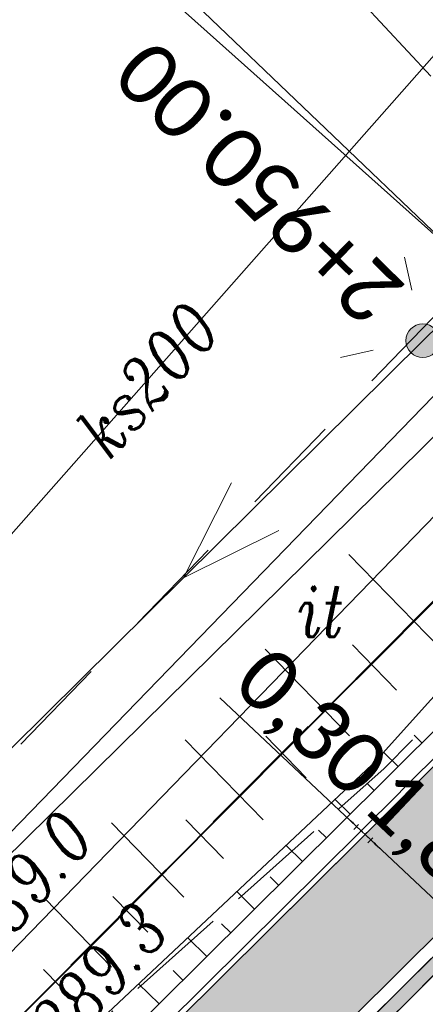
# Model space of a CAD drawing. Header units: metres. Extents: x -1 to 7476305, y 0 to 5497191.
# Tile 16 of 115: x 7474955 to 7474961, y 5496698 to 5496712. Entities that reach past the tile are written whole.
import ezdxf
from ezdxf.enums import TextEntityAlignment as Align

# ---------------------------------------------------------------- set-up
doc = ezdxf.new("R2010")
doc.units = ezdxf.units.M
for name, pattern in [('420-500', [1.5, 1, -0.5]), ('EGBO02-500', [2.5, 1.5, -1]), ('KTJZ01-500', [2, 1.5, -0.5])]:
    doc.linetypes.add(name, pattern=pattern)
for name, color, linetype, lineweight, true_color in [('BUBZ01_1', 7, 'Continuous', 5, 0x0a0909), ('EGBD03', 7, 'Continuous', 5, 0x0a0909), ('EGBO02', 7, 'Continuous', 5, 0x0a0909), ('KTJZ01', 7, 'Continuous', 5, 0x0a0909), ('KTOK05_01', 7, 'Continuous', 5, 0x0a0909), ('OBOP05_02', 7, 'Continuous', 5, 0x0a0909), ('RTPW01', 7, 'Continuous', 5, 0x0a0909), ('suepnn', 7, 'Continuous', 5, 0x0a0909), ('SUPK_01', 7, 'Continuous', 5, 0x0a0909), ('SUSM01', 7, 'Continuous', 5, 0x0a0909), ('SUSM04_01_E', 7, 'Continuous', 5, 0x0a0909)]:
    doc.layers.add(name, color=color, linetype=linetype, lineweight=lineweight, true_color=true_color)
for name, color, linetype in [('C-DROGI-KORYTARZE', 7, 'Continuous'), ('C-DROGI-PRZEKROJE', 7, 'Continuous'), ('C-SIECI-STRUKTURY-ETYKIETY', 154, 'Continuous'), ('D_ naprawakonstrukcji', 7, 'Continuous'), ('D_Granice pasa drogowego', 30, '420-500'), ('D_Linia charakterystyczna', 10, 'Continuous'), ('D_Skarpa przy palisadach', 7, 'Continuous'), ('D_wymiary', 7, 'Continuous')]:
    doc.layers.add(name, color=color, linetype=linetype)
doc.layers.add('S-1_proj_obrzeze', color=11, linetype='Continuous', lineweight=30)
doc.layers.add('S-5_opis_poprzeczka', color=7, linetype='Continuous', lineweight=25)
doc.styles.add('! rom po 1.8mm', font='calibri.ttf', dxfattribs={"height": 0.9})
doc.styles.add('KAMIL', font='calibri.ttf', dxfattribs={"height": 0.75})
doc.styles.add('romans_pochyl', font='calibri.ttf', dxfattribs={"height": 0.75})
doc.styles.add('Style-ITALIC_1250', font='ITALIC_1250.shx')
doc.linetypes.add('KTOK05_01-500', pattern='A,3.75,[13,dgnlstyle-rozp_2015.shx,S=0.002778,R=0,X=0,Y=0],3.75', length=7.5)
doc.dimstyles.new('! 500', dxfattribs={"dimscale": 5, "dimtxt": 0.9, "dimasz": 0.18, "dimexe": 0.08, "dimexo": 0.04, "dimgap": 0.07, "dimtad": 1, "dimzin": 1, "dimtxsty": '! rom po 1.8mm', "dimcen": 0.09, "dimclrd": 256, "dimclre": 256, "dimclrt": 256, "dimazin": 1, "dimtfac": 1, "dimtix": 1, "dimtmove": 1, "dimatfit": 1, "dimfxl": 0.2, "dimlwd": -1, "dimlwe": -1, "dimarcsym": 0})

# ---------------------------------------------------------------- blocks, each defined once
blk = doc.blocks.new('*D96')
at = {"layer": 'D_wymiary', "transparency": 16777216}
for p, q in [((7474957.801, 5496702.239), (7474959.83, 5496700.328)), ((7474959.765, 5496700.39), (7474959.699, 5496700.451)), ((7474959.787, 5496700.281), (7474959.858, 5496700.357)), ((7474959.83, 5496700.328), (7474960.042, 5496700.129)), ((7474959.83, 5496700.328), (7474960.042, 5496700.129)), ((7474959.998, 5496700.083), (7474960.069, 5496700.158)), ((7474960.107, 5496700.067), (7474960.173, 5496700.006))]:
    blk.add_line(p, q, dxfattribs=at)
at = {"layer": 'D_wymiary', "lineweight": 30, "transparency": 16777216}
for points in [[(7474959.775, 5496700.401), (7474959.755, 5496700.379), (7474959.83, 5496700.328)], [(7474960.117, 5496700.078), (7474960.097, 5496700.056), (7474960.042, 5496700.129)]]:
    blk.add_solid(points, dxfattribs=at)
at = {"layer": 'Defpoints', "color": 0, "lineweight": 30, "transparency": 16777216}
for p in [(7474959.773, 5496700.267, 289.618), (7474960.042, 5496700.129), (7474959.984, 5496700.068, 289.632)]:
    blk.add_point(p, dxfattribs=at)
at = {"layer": 'D_wymiary', "lineweight": 30, "transparency": 16777216, "insert": (7474959.108, 5496701.818), "char_height": 0.9, "attachment_point": 5, "rotation": 316.7141, "style": '! rom po 1.8mm'}
blk.add_mtext('0,30', dxfattribs=at)
blk = doc.blocks.new('*D97')
at = {"layer": 'D_wymiary', "transparency": 16777216}
for p, q in [((7474959.888, 5496700.272), (7474959.823, 5496700.334)), ((7474959.92, 5496700.175), (7474959.981, 5496700.24)), ((7474959.954, 5496700.21), (7474961.267, 5496698.974)), ((7474961.266, 5496698.973), (7474961.239, 5496698.945)), ((7474961.332, 5496698.912), (7474961.398, 5496698.85))]:
    blk.add_line(p, q, dxfattribs=at)
at = {"layer": 'D_wymiary', "lineweight": 30, "transparency": 16777216}
for points in [[(7474959.899, 5496700.283), (7474959.878, 5496700.261), (7474959.954, 5496700.21)], [(7474961.343, 5496698.923), (7474961.322, 5496698.901), (7474961.267, 5496698.974)]]:
    blk.add_solid(points, dxfattribs=at)
at = {"layer": 'Defpoints', "color": 0, "lineweight": 30, "transparency": 16777216}
for p in [(7474959.907, 5496700.16, 289.633), (7474961.267, 5496698.974), (7474961.28, 5496698.988, 289.597)]:
    blk.add_point(p, dxfattribs=at)
at = {"layer": 'D_wymiary', "lineweight": 30, "transparency": 16777216, "insert": (7474961.015, 5496700.022), "char_height": 0.9, "attachment_point": 5, "rotation": 316.7141, "style": '! rom po 1.8mm'}
blk.add_mtext('1,80', dxfattribs=at)
blk = doc.blocks.new('*D106')
at = {"layer": 'D_Skarpa przy palisadach', "transparency": 16777216}
for p, q in [((7474959.174, 5496748.958), (7474914.873, 5496704.329)), ((7474983.836, 5496724.604), (7474959.209, 5496749.05)), ((7474939.408, 5496679.847), (7474914.781, 5496704.293))]:
    blk.add_line(p, q, dxfattribs=at)
at = {"layer": 'D_Skarpa przy palisadach', "lineweight": 30, "transparency": 16777216}
for points in [[(7474959.163, 5496748.969), (7474959.185, 5496748.947), (7474959.237, 5496749.022)], [(7474914.862, 5496704.339), (7474914.884, 5496704.318), (7474914.81, 5496704.265)]]:
    blk.add_solid(points, dxfattribs=at)
at = {"layer": 'Defpoints', "color": 0, "lineweight": 30, "transparency": 16777216}
for p in [(7474983.85, 5496724.59), (7474914.81, 5496704.265), (7474939.423, 5496679.833)]:
    blk.add_point(p, dxfattribs=at)
at = {"layer": 'D_Skarpa przy palisadach', "lineweight": 30, "transparency": 16777216, "insert": (7474936.028, 5496727.632), "char_height": 0.9, "attachment_point": 5, "rotation": 45.2116, "style": '! rom po 1.8mm'}
blk.add_mtext('Miejsce do wymijania sie osób ze szczególnymi potrzebami\\Pdł. 63,06m', dxfattribs=at)
blk = doc.blocks.new('510')
at = {"layer": 'SUSM04_01_E', "linetype": 'Continuous', "lineweight": 13, "true_color": 0x7a7a7a}
h = blk.add_hatch(color=8, dxfattribs=at)
edge = h.paths.add_edge_path()
edge.add_arc((0, 0), 0.25, 0, 360)
at = {"layer": 'SUSM04_01_E', "color": 18, "linetype": 'Continuous', "lineweight": 13, "true_color": 0x0a0909}
blk.add_circle((0, 0), 0.25, dxfattribs=at)
blk = doc.blocks.new('SUSM01')
at = {"layer": 'SUSM01', "color": 18, "linetype": 'Continuous', "lineweight": 13, "true_color": 0x0a0909}
for p, q in [((-0.543, 0.545), (-0.897, 0.899)), ((0.517, 0.545), (0.871, 0.899)), ((-0.897, -0.869), (-0.543, -0.515)), ((0.871, -0.869), (0.517, -0.515))]:
    blk.add_line(p, q, dxfattribs=at)
blk = doc.blocks.new('MDCP_klauzula')
at = {"layer": 'BUBZ01_1', "color": 252, "linetype": 'Continuous', "lineweight": 18}
for p, q in [((7474959.712, 5496704.365), (7474961.063, 5496702.977)), ((7474958.473, 5496702.961), (7474959.725, 5496701.675)), ((7474959.769, 5496703.022), (7474960.421, 5496702.352)), ((7474957.284, 5496701.614), (7474958.441, 5496700.425)), ((7474958.481, 5496701.669), (7474959.083, 5496701.05)), ((7474957.295, 5496700.424), (7474957.852, 5496699.852)), ((7474956.193, 5496700.379), (7474957.263, 5496699.279)), ((7474955.202, 5496699.256), (7474956.193, 5496698.238)), ((7474956.213, 5496699.288), (7474956.728, 5496698.758)), ((7474955.182, 5496698.206), (7474955.658, 5496697.717))]:
    blk.add_line(p, q, dxfattribs=at)
at = {"layer": 'EGBD03', "color": 96, "linetype": 'Continuous', "lineweight": 30}
blk.add_line((7474962.536, 5496707.652), (7474941.699, 5496727.621), dxfattribs=at)
at = {"layer": 'EGBD03', "color": 96, "linetype": 'Continuous', "lineweight": 30, "flags": 128}
for points in [[(7474993.36, 5496735.227), (7474973.585, 5496716.354), (7474940.056, 5496682.642), (7474905.9, 5496652.407), (7474901.86, 5496653.48)], [(7474901.86, 5496653.48), (7474904.993, 5496655.483), (7474942.021, 5496687.069), (7474947.656, 5496692.988), (7474962.536, 5496707.652), (7474977.8, 5496722.29)]]:
    blk.add_lwpolyline(points, dxfattribs=at)
at = {"layer": 'EGBO02', "color": 252, "linetype": 'EGBO02-500', "lineweight": 18, "flags": 128}
blk.add_lwpolyline([(7474912.596, 5496658.952), (7474940.276, 5496686.459), (7474968.571, 5496715.765), (7474999.422, 5496746.255), (7475028.237, 5496772.674), (7475043.438, 5496787.327), (7475072.159, 5496810.289), (7475094.114, 5496826.623), (7475118.388, 5496845.324), (7475126.952, 5496853.278), (7475138.024, 5496865.445)], dxfattribs=at)
at = {"layer": 'KTJZ01', "color": 252, "linetype": 'KTJZ01-500', "lineweight": 18, "flags": 128}
for points in [[(7474940.948, 5496678.227), (7474942.744, 5496679.768), (7474947.468, 5496684.472), (7474951.738, 5496688.783), (7474958.027, 5496695.193), (7474962.097, 5496699.235), (7474965.673, 5496702.794), (7474969.754, 5496707.034), (7474981.843, 5496719.552), (7474986.871, 5496724.456), (7474990.284, 5496728.016), (7474993.046, 5496730.57), (7474995.803, 5496733.399), (7474999.755, 5496737.308), (7475005.043, 5496742.399), (7475009.082, 5496746.263), (7475016.386, 5496752.922), (7475018.661, 5496754.834), (7475020.089, 5496756.127), (7475022.831, 5496758.571), (7475025.815, 5496761.182), (7475031.927, 5496766.616), (7475037.923, 5496771.877), (7475045.276, 5496778.075), (7475048.776, 5496780.871), (7475053.275, 5496784.409), (7475057.865, 5496787.982), (7475065.68, 5496793.821), (7475071.675, 5496798.251), (7475080.197, 5496804.617), (7475085.951, 5496808.863), (7475092.068, 5496813.415), (7475094.463, 5496815.318), (7475099.029, 5496818.877), (7475104.515, 5496823.229), (7475105.014, 5496823.868), (7475110.261, 5496828.106), (7475116.671, 5496833.487), (7475121.299, 5496837.758), (7475127.388, 5496843.57), (7475133.626, 5496849.85), (7475138.23, 5496854.845), (7475143.855, 5496861.074), (7475148.205, 5496866.026), (7475154.747, 5496873.863), (7475160.368, 5496880.935), (7475164.02, 5496885.897), (7475167.465, 5496890.774), (7475169.395, 5496893.556), (7475177.645, 5496905.781), (7475183.716, 5496915.79), (7475187.356, 5496922.37), (7475191.312, 5496929.431), (7475194.505, 5496935.684), (7475198.366, 5496943.242), (7475201.584, 5496949.716), (7475204.91, 5496956.567), (7475209.898, 5496967.043), (7475214.268, 5496976.102), (7475219.085, 5496986.161), (7475221.068, 5496990.37), (7475223.563, 5496995.716), (7475227.167, 5497003.081), (7475229.52, 5497008.043), (7475233.202, 5497015.17), (7475236.644, 5497022.005), (7475242.538, 5497033.041), (7475245.538, 5497037.898), (7475247.914, 5497042.007), (7475248.707, 5497043.191), (7475252.159, 5497048.588), (7475253.518, 5497050.557), (7475256.496, 5497054.779), (7475262.407, 5497062.145), (7475264.477, 5497064.71), (7475272.511, 5497072.714), (7475276.959, 5497077.087), (7475283.019, 5497082.422), (7475288.616, 5497087.275), (7475294.096, 5497092.097)], [(7474955.092, 5496696.589), (7474960.236, 5496701.187), (7474965.162, 5496706.139), (7474968.597, 5496707.816)]]:
    blk.add_lwpolyline(points, dxfattribs=at)
blk.add_lwpolyline([(7474957.672, 5496717.875), (7474967.643, 5496708.34), (7474968.597, 5496707.816), (7474965.162, 5496706.139), (7474965.536, 5496706.501), (7474956.248, 5496716.508), (7474957.672, 5496717.875)], close=True, dxfattribs=at)
at = {"layer": 'KTOK05_01', "color": 252, "linetype": 'KTOK05_01-500', "lineweight": 18, "flags": 128}
blk.add_lwpolyline([(7474950.917, 5496699.364), (7474953.11, 5496698.608), (7474962.225, 5496708.009), (7474953.966, 5496715.382)], dxfattribs=at)
at = {"layer": 'OBOP05_02', "color": 252, "linetype": 'Continuous', "lineweight": 18}
blk.add_line((7474963.516, 5496707.547), (7474954.431, 5496698.188), dxfattribs=at)
at = {"layer": 'suepnn', "color": 1, "linetype": 'Continuous', "lineweight": 13, "true_color": 0xfa0000, "flags": 128}
for points in [[(7474928.265, 5496675.305), (7474960.812, 5496707.539), (7474991.547, 5496737.68)], [(7474958.677, 5496704.721), (7474957.259, 5496704.021), (7474957.973, 5496705.431)]]:
    blk.add_lwpolyline(points, dxfattribs=at)
at = {"layer": 'SUPK_01', "color": 36, "linetype": 'Continuous', "lineweight": 13, "true_color": 0x803300, "flags": 128}
blk.add_lwpolyline([(7474983.923, 5496737.877), (7474963.846, 5496715.031), (7474951.574, 5496701.122)], dxfattribs=at)
at = {"layer": 'SUSM01', "color": 252, "linetype": 'Continuous', "lineweight": 18, "rotation": 327.4534112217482}
blk.add_blockref('SUSM01', (7474960.812, 5496707.539), dxfattribs=at)
at = {"layer": 'SUSM04_01_E', "color": 252, "linetype": 'Continuous', "lineweight": 18}
blk.add_blockref('510', (7474960.812, 5496707.539), dxfattribs=at)
at = {"layer": 'OBOP05_02', "color": 252, "linetype": 'Continuous', "lineweight": 18, "style": 'Style-ITALIC_1250', "width": 0.8}
blk.add_text('it', height=0.75, dxfattribs=at).set_placement((7474958.96, 5496703.145))
at = {"layer": 'RTPW01', "color": 252, "linetype": 'Continuous', "lineweight": 18, "style": 'Style-ITALIC_1250', "width": 0.8}
for s, p in [('289.0', (7474954.369, 5496698.301)), ('289.3', (7474955.475, 5496696.938))]:
    blk.add_text(s, height=0.75, rotation=48.569, dxfattribs=at).set_placement(p)
at = {"layer": 'SUPK_01', "color": 36, "linetype": 'Continuous', "lineweight": 13, "true_color": 0x803300, "style": 'Style-ITALIC_1250', "width": 0.8}
blk.add_text('ks200', height=0.75, rotation=48.579, dxfattribs=at).set_placement((7474956.73, 5496706.966), align=Align.MIDDLE_CENTER)

msp = doc.modelspace()

# ---------------------------------------------------------------- linework, layer by layer
at = {"layer": 'D_ naprawakonstrukcji', "color": 18, "lineweight": 30, "true_color": 0x000000, "flags": 128}
msp.add_lwpolyline([(7475032.26, 5496770.67), (7475010.572, 5496750.962), (7475002.025, 5496743.148), (7474993.311, 5496735.182), (7474991.33, 5496733.29), (7474987.11, 5496729.262), (7474981.728, 5496724.125), (7474978.688, 5496721.224), (7474975.041, 5496717.744), (7474967.615, 5496710.352), (7474955.357, 5496698.026), (7474948.808, 5496691.442), (7474943.173, 5496685.776), (7474941.426, 5496684.019), (7474940.056, 5496682.642), (7474939.655, 5496682.287), (7474931.483, 5496675.053)], dxfattribs=at)
at = {"layer": 'D_Granice pasa drogowego', "lineweight": 50, "ltscale": 2, "flags": 128}
msp.add_lwpolyline([(7474871.194, 5496602.021), (7474875.844, 5496605.985), (7474886.51, 5496614.328), (7474893.187, 5496619.551), (7474906.364, 5496629.859), (7474908.002, 5496630.38), (7474914.804, 5496638.74), (7474928.905, 5496651.777), (7474946.406, 5496669.552), (7474957.321, 5496680.639), (7474994.148, 5496718.045), (7475014.642, 5496738.841), (7475028.014, 5496750.844), (7475033.755, 5496755.998), (7475037.841, 5496759.479), (7475046.672, 5496767.002), (7475050.423, 5496770.198), (7475056.626, 5496775.2), (7475065.197, 5496781.478), (7475069.506, 5496784.668), (7475083.953, 5496795.64), (7475091.313, 5496801.229), (7475097.69, 5496806.073), (7475103.398, 5496810.407), (7475110.576, 5496816.081), (7475114.68, 5496819.326), (7475120.064, 5496824.042), (7475130.991, 5496833.37), (7475144.36, 5496846.35), (7475159.914, 5496864.742), (7475165.321, 5496871.433), (7475168.549, 5496875.377), (7475175.09, 5496884.328), (7475189.457, 5496903.989), (7475193.179, 5496911.075), (7475198.108, 5496920.456), (7475202.904, 5496929.586), (7475209.984, 5496944.676), (7475224.229, 5496974.661), (7475228.871, 5496985.456), (7475234.774, 5496999.181), (7475235.211, 5497000), (7475244.883, 5497018.143), (7475247.158, 5497021.622), (7475253.509, 5497032.362), (7475263.655, 5497046.357), (7475275.03, 5497059.7), (7475278.404, 5497063.267), (7475280.249, 5497065.127), (7475283.737, 5497068.192), (7475289.77, 5497074.68), (7475292.049, 5497076.649), (7475298.288, 5497082.039), (7475318.081, 5497097.784), (7475318.6, 5497101.12), (7475308.342, 5497109.277), (7475299.764, 5497105.915), (7475300.031, 5497102.685), (7475290.434, 5497094.878), (7475285.765, 5497091.08), (7475277.631, 5497083.259), (7475263.588, 5497069.572), (7475259.571, 5497065.54), (7475255.16, 5497060.7), (7475248.447, 5497051.193), (7475241.071, 5497040.575), (7475236.851, 5497034.5), (7475232.87, 5497026.192), (7475228.603, 5497017.286), (7475222.129, 5497003.773), (7475221.6, 5497002.67), (7475223.058, 5497002.07), (7475222.491, 5496999.056), (7475222.104, 5496998.239), (7475217.488, 5496988.479), (7475214.662, 5496982.503), (7475211.997, 5496976.871), (7475210.402, 5496973.497), (7475207.108, 5496966.534), (7475200.594, 5496952.761), (7475195.041, 5496942.357), (7475186.706, 5496926.741), (7475181.863, 5496917.665), (7475180.812, 5496915.697), (7475174.258, 5496906.159), (7475161.354, 5496887.311), (7475156.287, 5496881.059), (7475137.148, 5496857.357), (7475129.378, 5496848.794), (7475126.377, 5496845.473), (7475122.357, 5496841.906), (7475113.346, 5496833.897), (7475108.201, 5496829.327), (7475103.572, 5496825.562), (7475101.251, 5496823.675), (7475097.151, 5496820.343), (7475092.412, 5496817.061), (7475083.189, 5496810.712), (7475063.35, 5496796.429), (7475055.25, 5496790.597), (7475035.25, 5496773.04), (7475032.26, 5496770.67), (7475010.572, 5496750.962), (7475002.025, 5496743.148), (7474993.311, 5496735.182), (7474991.33, 5496733.29), (7474987.11, 5496729.262), (7474981.728, 5496724.125), (7474978.688, 5496721.224), (7474975.041, 5496717.744), (7474967.615, 5496710.352), (7474955.357, 5496698.026), (7474948.808, 5496691.442), (7474943.173, 5496685.776), (7474941.426, 5496684.019), (7474940.056, 5496682.642), (7474939.655, 5496682.287), (7474931.483, 5496675.053), (7474923.147, 5496667.674), (7474919.881, 5496664.783), (7474908.976, 5496655.13), (7474905.9, 5496652.407), (7474901.86, 5496653.48)], dxfattribs=at)

# ---------------------------------------------------------------- dimensions: what is measured, and where the dimension line sits
at = {"layer": 'D_Skarpa przy palisadach', "color": 18, "lineweight": 30, "true_color": 0x000000}
dim = msp.add_aligned_dim(p1=(7474983.85, 5496724.59), p2=(7474939.423, 5496679.833), distance=-34.68, text='Miejsce do wymijania sie osób ze szczególnymi potrzebami\\Pdł. <>m', dimstyle='! 500', override={"dimscale": 0.5}, dxfattribs=at)
dim.commit()
dim.dimension.update_dxf_attribs({"geometry": '*D106', "text_midpoint": (7474936.028, 5496727.632)})
at = {"layer": 'D_wymiary', "color": 18, "lineweight": 30, "true_color": 0x000000}
dim = msp.add_linear_dim(base=(7474960.042, 5496700.129), p1=(7474959.773, 5496700.267, 289.618), p2=(7474959.984, 5496700.068, 289.632), angle=316.7141, text='0,30', dimstyle='! 500', override={"dimscale": 0.5}, dxfattribs=at)
dim.commit()
dim.dimension.update_dxf_attribs({"geometry": '*D96', "text_midpoint": (7474958.752, 5496701.44), "dimtype": 129})
dim = msp.add_linear_dim(base=(7474961.267, 5496698.974), p1=(7474959.907, 5496700.16, 289.633), p2=(7474961.28, 5496698.988, 289.597), angle=136.7141, dimstyle='! 500', override={"dimscale": 0.5}, dxfattribs=at)
dim.commit()
dim.dimension.update_dxf_attribs({"geometry": '*D97', "text_midpoint": (7474961.015, 5496700.022)})

# ---------------------------------------------------------------- next in the draw order: block references
at = {"layer": 'RTPW01', "color": 18, "lineweight": 30, "true_color": 0x000000}
msp.add_blockref('MDCP_klauzula', (0, 0), dxfattribs=at)

# ---------------------------------------------------------------- next in the draw order: hatches: boundary and pattern name
at = {"layer": 'C-DROGI-KORYTARZE', "linetype": 'Continuous', "lineweight": -3, "true_color": 0xfeeab9}
msp.add_hatch(color=254, dxfattribs=at).paths.add_polyline_path([(7474987.893, 5496726.1), (7474986.594, 5496724.745), (7474986.587, 5496724.737), (7474982.719, 5496720.965), (7474981.942, 5496720.207), (7474981.569, 5496719.843), (7474981.559, 5496719.833), (7474969.47, 5496707.315), (7474969.46, 5496707.305), (7474968.958, 5496706.783), (7474965.395, 5496703.081), (7474965.388, 5496703.075), (7474965.314, 5496702.998), (7474964.535, 5496702.226), (7474961.833, 5496699.537), (7474961.812, 5496699.516), (7474957.756, 5496695.487), (7474957.742, 5496695.474), (7474951.461, 5496689.072), (7474951.453, 5496689.064), (7474947.691, 5496685.266), (7474947.199, 5496684.768), (7474947.183, 5496684.753), (7474946.917, 5496684.488), (7474944.123, 5496681.706), (7474944.078, 5496681.66), (7474942.474, 5496680.063), (7474942.466, 5496680.056), (7474942.049, 5496679.698), (7474942.046, 5496679.696), (7474940.707, 5496678.547), (7474939.491, 5496679.875), (7474940.83, 5496681.024), (7474940.832, 5496681.026), (7474941.249, 5496681.384), (7474941.257, 5496681.391), (7474942.858, 5496682.986), (7474945.634, 5496685.75), (7474945.9, 5496686.015), (7474945.916, 5496686.031), (7474946.408, 5496686.528), (7474950.17, 5496690.326), (7474950.178, 5496690.334), (7474956.459, 5496696.736), (7474956.472, 5496696.749), (7474960.529, 5496700.778), (7474960.55, 5496700.799), (7474963.252, 5496703.488), (7474964.031, 5496704.26), (7474964.105, 5496704.337), (7474964.112, 5496704.344), (7474967.679, 5496708.05), (7474968.181, 5496708.571), (7474968.191, 5496708.582), (7474980.28, 5496721.1), (7474980.29, 5496721.11), (7474980.663, 5496721.474), (7474981.44, 5496722.232), (7474985.308, 5496726.004), (7474985.315, 5496726.012), (7474986.615, 5496727.367), (7474987.893, 5496726.1)], flags=0)
at = {"layer": 'C-DROGI-PRZEKROJE', "linetype": 'Continuous', "lineweight": -3}
msp.add_hatch(color=5, dxfattribs=at).paths.add_polyline_path([(7474988.178, 5496725.819), (7474986.878, 5496724.463), (7474986.871, 5496724.456), (7474983.003, 5496720.683), (7474982.226, 5496719.926), (7474981.853, 5496719.562), (7474981.843, 5496719.552), (7474969.754, 5496707.034), (7474969.744, 5496707.023), (7474969.242, 5496706.502), (7474965.68, 5496702.801), (7474965.673, 5496702.794), (7474965.6, 5496702.718), (7474964.821, 5496701.946), (7474962.118, 5496699.256), (7474962.097, 5496699.235), (7474958.041, 5496695.207), (7474958.027, 5496695.193), (7474951.746, 5496688.791), (7474951.738, 5496688.783), (7474947.976, 5496684.985), (7474947.484, 5496684.488), (7474947.468, 5496684.472), (7474947.202, 5496684.208), (7474944.408, 5496681.425), (7474944.348, 5496681.365), (7474942.744, 5496679.768), (7474942.737, 5496679.761), (7474942.319, 5496679.403), (7474942.317, 5496679.401), (7474940.978, 5496678.252), (7474940.842, 5496678.4), (7474942.181, 5496679.549), (7474942.184, 5496679.551), (7474942.601, 5496679.908), (7474942.609, 5496679.916), (7474944.213, 5496681.513), (7474944.266, 5496681.566), (7474947.06, 5496684.348), (7474947.325, 5496684.613), (7474947.341, 5496684.628), (7474947.833, 5496685.126), (7474951.595, 5496688.924), (7474951.604, 5496688.932), (7474957.884, 5496695.334), (7474957.898, 5496695.347), (7474961.954, 5496699.376), (7474961.975, 5496699.397), (7474964.678, 5496702.086), (7474965.457, 5496702.858), (7474965.53, 5496702.935), (7474965.537, 5496702.941), (7474969.099, 5496706.643), (7474969.601, 5496707.164), (7474969.612, 5496707.175), (7474981.701, 5496719.693), (7474981.71, 5496719.703), (7474982.084, 5496720.067), (7474982.861, 5496720.824), (7474986.729, 5496724.597), (7474986.736, 5496724.604), (7474988.035, 5496725.96), (7474988.178, 5496725.819)], flags=0)

# ---------------------------------------------------------------- next in the draw order: linework, layer by layer
at = {"layer": 'C-DROGI-KORYTARZE', "color": 34, "linetype": 'Continuous', "lineweight": 15}
for p, q in [((7474960.799, 5496701.568, 289.614), (7474960.682, 5496701.683, 289.505)), ((7474960.444, 5496701.216, 289.618), (7474960.231, 5496701.426, 289.418)), ((7474960.09, 5496700.863, 289.62), (7474959.983, 5496700.968, 289.52)), ((7474959.735, 5496700.511, 289.619), (7474959.512, 5496700.73, 289.411)), ((7474959.38, 5496700.158, 289.618), (7474959.264, 5496700.273, 289.509)), ((7474959.025, 5496699.806, 289.617), (7474958.783, 5496700.045, 289.39)), ((7474958.67, 5496699.454, 289.616), (7474958.544, 5496699.578, 289.498)), ((7474958.316, 5496699.101, 289.615), (7474958.053, 5496699.36, 289.37)), ((7474957.961, 5496698.749, 289.614), (7474957.825, 5496698.883, 289.487)), ((7474957.606, 5496698.397, 289.613), (7474957.324, 5496698.675, 289.349)), ((7474957.251, 5496698.044, 289.613), (7474957.105, 5496698.188, 289.476)), ((7474956.897, 5496697.692, 289.612), (7474956.594, 5496697.99, 289.329))]:
    msp.add_line(p, q, dxfattribs=at)
at = {"layer": 'C-DROGI-KORYTARZE', "color": 32, "linetype": 'Continuous', "lineweight": 15}
msp.add_polyline3d([(7474979.638, 5496721.735, 289.327), (7474967.57, 5496709.197, 289.298), (7474967.56, 5496709.186, 289.297), (7474967.103, 5496708.62, 289.309), (7474963.508, 5496704.937, 289.305), (7474963.501, 5496704.931, 289.305), (7474963.427, 5496704.855, 289.3), (7474962.632, 5496704.099, 289.254), (7474960.082, 5496701.26, 289.428), (7474960.057, 5496701.242, 289.426), (7474955.887, 5496697.326, 289.309)], dxfattribs=at)
at = {"layer": 'C-DROGI-KORYTARZE', "color": 26, "linetype": 'Continuous', "lineweight": 15}
msp.add_polyline3d([(7474980.017, 5496721.36, 289.682), (7474967.928, 5496708.842, 289.634), (7474967.918, 5496708.832, 289.633), (7474967.416, 5496708.31, 289.603), (7474963.848, 5496704.603, 289.623), (7474963.841, 5496704.596, 289.623), (7474963.768, 5496704.52, 289.619), (7474962.989, 5496703.748, 289.588), (7474960.286, 5496701.059, 289.62), (7474960.265, 5496701.037, 289.62), (7474956.209, 5496697.009, 289.61)], dxfattribs=at)
at = {"layer": 'C-DROGI-PRZEKROJE', "color": 10, "linetype": 'Continuous', "lineweight": 15, "ltscale": 0.3}
for points in [[(7474991.512, 5496732.148, 289.693), (7474988.745, 5496729.589, 289.672), (7474985.315, 5496726.012, 289.661), (7474980.663, 5496721.474, 289.645), (7474980.29, 5496721.11, 289.66), (7474968.181, 5496708.571, 289.612), (7474967.668, 5496708.038, 289.581), (7474964.112, 5496704.344, 289.601), (7474963.252, 5496703.488, 289.566), (7474960.55, 5496700.799, 289.598), (7474956.472, 5496696.749, 289.588), (7474950.178, 5496690.334, 289.599), (7474945.916, 5496686.031, 289.579), (7474945.634, 5496685.75, 289.578), (7474942.86, 5496682.988, 289.573), (7474941.249, 5496681.384, 289.569), (7474940.832, 5496681.026, 289.568), (7474940.83, 5496681.024, 289.568), (7474939.448, 5496679.838, 289.564), (7474939.38, 5496679.77, 289.565)], [(7474980.28, 5496721.1, 289.696), (7474968.191, 5496708.582, 289.648), (7474968.181, 5496708.571, 289.647), (7474967.679, 5496708.05, 289.617), (7474964.112, 5496704.344, 289.637), (7474964.105, 5496704.337, 289.637), (7474964.031, 5496704.26, 289.633), (7474963.252, 5496703.488, 289.602), (7474960.55, 5496700.799, 289.634), (7474960.529, 5496700.778, 289.634), (7474956.472, 5496696.749, 289.624)], [(7474981.559, 5496719.833, 289.66), (7474969.47, 5496707.315, 289.612), (7474969.46, 5496707.305, 289.611), (7474968.958, 5496706.783, 289.581), (7474965.395, 5496703.081, 289.601), (7474965.388, 5496703.075, 289.601), (7474965.314, 5496702.998, 289.597), (7474964.535, 5496702.226, 289.566), (7474961.833, 5496699.537, 289.598), (7474961.812, 5496699.516, 289.598), (7474957.756, 5496695.487, 289.588)], [(7474981.701, 5496719.693, 289.66), (7474969.612, 5496707.175, 289.612), (7474969.595, 5496707.157, 289.61), (7474969.1, 5496706.643, 289.581), (7474969.086, 5496706.628, 289.581), (7474965.53, 5496702.934, 289.601), (7474965.53, 5496702.934, 289.601), (7474965.455, 5496702.86, 289.597), (7474964.671, 5496702.079, 289.566), (7474961.969, 5496699.389, 289.598), (7474961.954, 5496699.375, 289.598), (7474957.891, 5496695.34, 289.588)], [(7474981.701, 5496719.693, 289.52), (7474969.612, 5496707.175, 289.472), (7474969.602, 5496707.164, 289.471), (7474969.1, 5496706.643, 289.441), (7474965.537, 5496702.941, 289.461), (7474965.53, 5496702.934, 289.461), (7474965.457, 5496702.858, 289.457), (7474964.678, 5496702.086, 289.426), (7474961.976, 5496699.396, 289.458), (7474961.954, 5496699.375, 289.458), (7474957.898, 5496695.347, 289.448)], [(7474981.843, 5496719.552, 289.54), (7474969.754, 5496707.034, 289.492), (7474969.744, 5496707.023, 289.491), (7474969.242, 5496706.502, 289.461), (7474965.68, 5496702.801, 289.481), (7474965.673, 5496702.794, 289.481), (7474965.6, 5496702.718, 289.477), (7474964.821, 5496701.946, 289.446), (7474962.118, 5496699.256, 289.478), (7474962.097, 5496699.235, 289.478), (7474958.041, 5496695.207, 289.468)]]:
    msp.add_polyline3d(points, dxfattribs=at)
at = {"layer": 'C-DROGI-PRZEKROJE', "color": 1, "linetype": 'Continuous', "lineweight": 15}
msp.add_polyline3d([(7474981.559, 5496719.833, 289.66), (7474969.47, 5496707.315, 289.612), (7474969.46, 5496707.305, 289.611), (7474968.958, 5496706.783, 289.581), (7474965.395, 5496703.081, 289.601), (7474965.388, 5496703.075, 289.601), (7474965.314, 5496702.998, 289.597), (7474964.535, 5496702.226, 289.566), (7474961.833, 5496699.537, 289.598), (7474961.812, 5496699.516, 289.598), (7474957.756, 5496695.487, 289.588)], dxfattribs=at)
at = {"layer": 'C-DROGI-PRZEKROJE', "color": 7, "linetype": 'Continuous', "lineweight": -3}
msp.add_polyline3d([(7474981.843, 5496719.552, 289.52), (7474969.754, 5496707.034, 289.472), (7474969.744, 5496707.023, 289.471), (7474969.242, 5496706.502, 289.441), (7474965.68, 5496702.801, 289.461), (7474965.673, 5496702.794, 289.461), (7474965.6, 5496702.718, 289.457), (7474964.821, 5496701.946, 289.426), (7474962.118, 5496699.256, 289.458), (7474962.097, 5496699.235, 289.458), (7474958.041, 5496695.207, 289.448)], dxfattribs=at)
at = {"layer": 'D_Linia charakterystyczna', "color": 10, "linetype": 'Continuous', "lineweight": 30, "ltscale": 0.1}
msp.add_polyline3d([(7475032.26, 5496770.67, 0.567), (7475010.572, 5496750.962, 1.313), (7475002.025, 5496743.148, 0.372), (7474993.311, 5496735.182, 0.752), (7474987.212, 5496729.359, 1.093), (7474984.844, 5496727.099, 1.132), (7474981.218, 5496723.639, 1.009), (7474975.041, 5496717.744, 0.787), (7474967.616, 5496710.353, -288.346), (7474956.018, 5496698.691, 0.872), (7474949.549, 5496692.186, 0.886), (7474940.083, 5496682.669, 0.41), (7474931.483, 5496675.053, 0.678)], dxfattribs=at)
at = {"layer": 'D_Linia charakterystyczna', "color": 10, "linetype": 'Continuous', "lineweight": -3, "ltscale": 0.1}
msp.add_polyline3d([(7474993.311, 5496735.182, 289.098), (7474987.962, 5496730.075, 289.398), (7474987.212, 5496729.359, 289.44), (7474987.151, 5496729.301, 289.381), (7474984.844, 5496727.099, 289.485), (7474981.934, 5496724.322, 289.349), (7474981.317, 5496723.734, 289.33), (7474981.218, 5496723.639, 289.325), (7474978.043, 5496720.609, 289.227), (7474976.234, 5496718.882, 289.17), (7474975.041, 5496717.744, 289.133), (7474974.818, 5496717.521, 289.137), (7474967.647, 5496710.383, 289.238), (7474967.616, 5496710.353, 289.239), (7474966.603, 5496709.334, 289.234), (7474964.691, 5496707.411, 289.226), (7474963.76, 5496706.475, 289.222), (7474956.018, 5496698.691, 289.189), (7474949.552, 5496692.19, 289.442), (7474949.549, 5496692.186, 289.442), (7474948.973, 5496691.608, 289.396), (7474948.108, 5496690.738, 289.327), (7474940.083, 5496682.669, 288.684), (7474937.052, 5496679.985, 288.804)], dxfattribs=at)
at = {"layer": 'D_Linia charakterystyczna', "color": 212, "linetype": 'Continuous', "lineweight": 40, "true_color": 0xd200d2}
msp.add_polyline3d([(7474937.068, 5496679.997, 288.703), (7474940.056, 5496682.642, 288.684), (7474940.083, 5496682.669, 288.684), (7474948.108, 5496690.738, 289.327), (7474948.973, 5496691.608, 289.396), (7474949.549, 5496692.186, 289.442), (7474949.552, 5496692.19, 289.442), (7474956.018, 5496698.691, 289.189), (7474963.76, 5496706.475, 289.222), (7474964.691, 5496707.411, 289.226), (7474966.603, 5496709.334, 289.234), (7474967.616, 5496710.353, 289.239), (7474967.646, 5496710.383, 289.242), (7474973.585, 5496716.354, 289.289), (7474974.814, 5496717.527, 289.119), (7474975.041, 5496717.744, 289.133), (7474976.234, 5496718.882, 289.17), (7474978.043, 5496720.609, 289.227), (7474981.218, 5496723.639, 289.325)], dxfattribs=at)
at = {"layer": 'S-1_proj_obrzeze', "color": 250, "linetype": 'Continuous', "lineweight": 15}
for points in [[(7474980.223, 5496721.156, 289.696), (7474968.134, 5496708.638, 289.648), (7474968.124, 5496708.628, 289.647), (7474967.622, 5496708.106, 289.617), (7474964.055, 5496704.4, 289.637), (7474964.048, 5496704.393, 289.637), (7474963.974, 5496704.316, 289.633), (7474963.195, 5496703.545, 289.602), (7474960.493, 5496700.855, 289.634), (7474960.472, 5496700.834, 289.634), (7474956.415, 5496696.806, 289.624)], [(7474980.28, 5496721.1, 289.696), (7474968.191, 5496708.582, 289.648), (7474968.181, 5496708.571, 289.647), (7474967.679, 5496708.05, 289.617), (7474964.112, 5496704.344, 289.637), (7474964.105, 5496704.337, 289.637), (7474964.031, 5496704.26, 289.633), (7474963.252, 5496703.488, 289.602), (7474960.55, 5496700.799, 289.634), (7474960.529, 5496700.778, 289.634), (7474956.472, 5496696.749, 289.624)]]:
    msp.add_polyline3d(points, dxfattribs=at)

# ---------------------------------------------------------------- next in the draw order: texts
at = {"layer": 'C-SIECI-STRUKTURY-ETYKIETY', "color": 154, "linetype": 'Continuous', "lineweight": -3, "insert": (7474963.918, 5496718.299, 289.515), "char_height": 1, "attachment_point": 8, "rotation": 134.4176, "style": 'KAMIL'}
msp.add_mtext('KM: 2+941.41{\\fCalibri|b0|i0|c238|p34; }∅{\\fCalibri|b0|i0|c238|p34;1000mm}\\Prz.{\\fCalibri|b0|i0|c238|p34;w}.289.52', dxfattribs=at)
at = {"layer": 'S-5_opis_poprzeczka', "color": 7, "linetype": 'Continuous', "lineweight": 25, "insert": (7474956.805, 5496712.071), "char_height": 0.9, "attachment_point": 9, "rotation": 135.4687, "style": 'romans_pochyl'}
msp.add_mtext('{\\fCalibri|b0|i0|c238|p34;\\C256;2+950.00}', dxfattribs=at)

doc.saveas('drawing.dxf')
